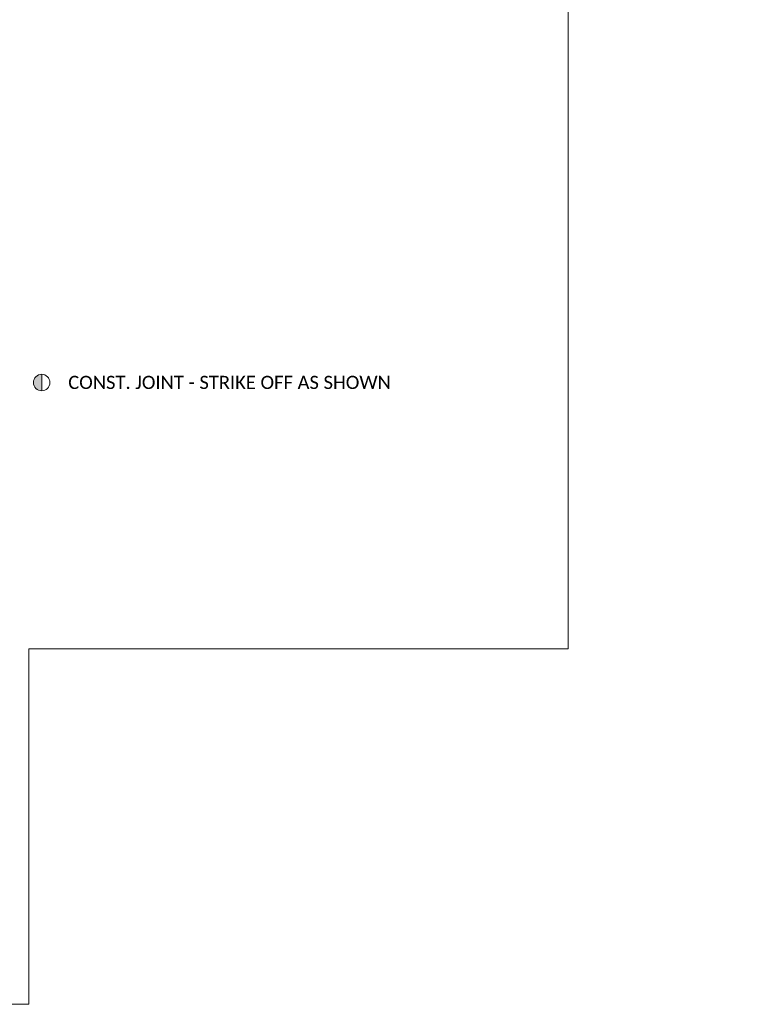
# Model space of a CAD drawing. Extents: x 625 to 2299, y 1056 to 1310.
# Tile 10 of 181: x 940 to 1023, y 1058 to 1171. Entities that reach past the tile are written whole.
import ezdxf
from ezdxf.enums import TextEntityAlignment as Align

# ---------------------------------------------------------------- set-up
doc = ezdxf.new("R2010")
doc.units = 0
doc.header["$MEASUREMENT"] = 0
doc.layers.add('B_ANNO_NOPLOT', color=47, linetype='Continuous', lineweight=18, plot=False)
doc.layers.add('B_ANNO_SYMB', color=7, linetype='Continuous', lineweight=18)
doc.layers.add('B_ANNO_TEXT', color=7, linetype='Continuous', lineweight=18)
doc.styles.add('Annotative', font='calibri.ttf', dxfattribs={"height": 0.0625})
doc.styles.get("Standard").update_dxf_attribs({"font": 'calibri.ttf'})

# ---------------------------------------------------------------- blocks, each defined once
blk = doc.blocks.new('*U94')
at = {"layer": 'B_ANNO_SYMB', "lineweight": -2}
h = blk.add_hatch(color=0, dxfattribs=at)
h.dxf.hatch_style = 1
h.paths.add_polyline_path([(-1.513, 0.085, 0.414214), (-1.982, -0.384, 0.414214), (-1.513, -0.853)])
at = {"layer": 'B_ANNO_SYMB', "color": 0, "lineweight": -2}
blk.add_line((-1.513, -0.853), (-1.513, 0.085), dxfattribs=at)
blk.add_circle((-1.513, -0.384), 0.469, dxfattribs=at)
blk = doc.blocks.new('INS_SS42_BASE')
at = {"layer": 'B_ANNO_NOPLOT', "flags": 128}
blk.add_lwpolyline([(0, 0), (0, 252), (323.93, 252), (323.93, 238.86), (378, 238.86), (378, 40.5), (316.57, 40.5), (316.57, 0), (0, 0)], dxfattribs=at)
at = {"layer": 'B_ANNO_SYMB', "xscale": 2, "yscale": 2, "zscale": 2}
blk.add_blockref('*U94', (321.06, 71.63), dxfattribs=at)
at = {"lineweight": 30, "flags": 104}
for tag, p in [('SUB1', (311.28, 226.1, 1.68)), ('SUB2', (319.28, 226.1, 1.68))]:
    blk.add_attdef(tag, text='', height=1.5, dxfattribs=at).set_placement(p, align=Align.MIDDLE_CENTER)
at = {"layer": 'B_ANNO_TEXT', "insert": (321.06, 71.63), "char_height": 1.5001, "attachment_point": 1, "line_spacing_factor": 0.8, "style": 'Annotative'}
blk.add_mtext('CONST. JOINT - STRIKE OFF AS SHOWN', dxfattribs=at)
at = {"layer": 'B_ANNO_TEXT', "lineweight": 30, "flags": 104}
for tag, p in [('SUB1', (311.28, 226.1)), ('SUB2', (319.28, 226.1))]:
    blk.add_attdef(tag, text='', height=1.5, dxfattribs=at).set_placement(p, align=Align.MIDDLE_CENTER)
at = {"layer": 'B_ANNO_TEXT', "style": 'Annotative'}
for tag, p in [('CORNER1', (97.36, 101.83)), ('CORNER2', (98.57, 3.31))]:
    blk.add_attdef(tag, text='', height=1.5, dxfattribs=at).set_placement(p, align=Align.BOTTOM_RIGHT)

msp = doc.modelspace()

# ---------------------------------------------------------------- block references
msp.add_blockref('INS_SS42_BASE', (624.94, 1058.3))

doc.saveas('drawing.dxf')
